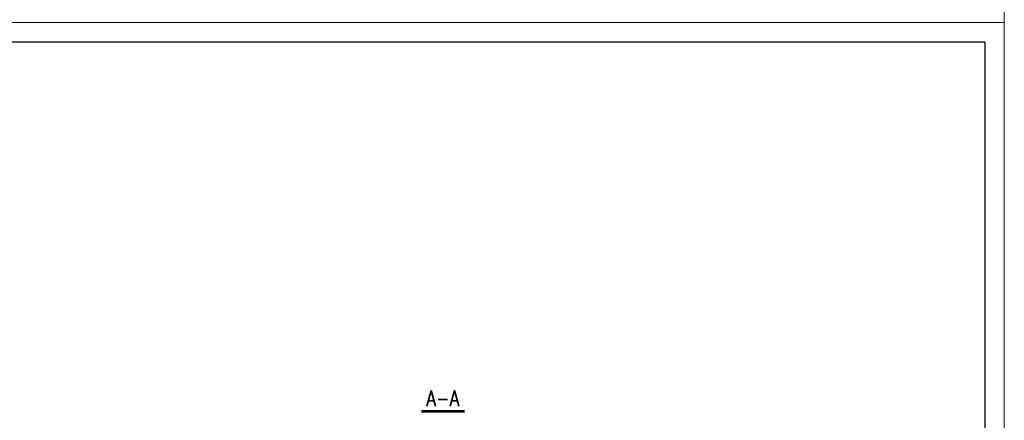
# Model space of a CAD drawing. Header units: millimetres. Extents: x 33311 to 435617, y -160714 to 185563.
# Tile 19 of 70: x 359195 to 384645, y -111605 to -101237. Entities that reach past the tile are written whole.
import ezdxf
from ezdxf.enums import TextEntityAlignment as Align

# ---------------------------------------------------------------- set-up
doc = ezdxf.new("R2010")
doc.units = ezdxf.units.MM
doc.header["$MEASUREMENT"] = 0
for name, color, linetype, lineweight in [('[ 24ramka cienka', 1, 'Continuous', 13), ('[ 25ramka gruba', 4, 'Continuous', 30), ('[przekrój', 3, 'Continuous', 53)]:
    doc.layers.add(name, color=color, linetype=linetype, lineweight=lineweight)
doc.styles.add('10.4', font='simplex.shx', dxfattribs={"width": 0.6, "height": 40})

# ---------------------------------------------------------------- blocks, each defined once
blk = doc.blocks.new('Przekrój_1')
at = {"layer": '[przekrój', "color": 6}
blk.add_line((-55.5, 5), (55.9, 5), dxfattribs=at)
at = {"layer": '[przekrój', "color": 3, "linetype": 'Continuous', "style": '10.4', "width": 0.8}
blk.add_attdef('PRZEKROJ', text='', height=40, dxfattribs=at).set_placement((0, 18.3), align=Align.CENTER)

msp = doc.modelspace()

# ---------------------------------------------------------------- linework, layer by layer
at = {"layer": '[ 24ramka cienka', "ltscale": 2}
for points in [[(384644.54, -101313.79), (342644.54, -101313.79), (342644.54, -71613.79), (384644.54, -71613.79)], [(384644.54, -131013.79), (342644.54, -131013.79), (342644.54, -101313.79), (384644.54, -101313.79)]]:
    msp.add_3dface(points, dxfattribs=at)
at = {"layer": '[ 25ramka gruba', "ltscale": 2}
for points in [[(345144.54, -101813.79), (384144.54, -101813.79), (384144.54, -130513.79), (345144.54, -130513.79)], [(384144.54, -130513.79), (345144.54, -130513.79), (345144.54, -101813.79), (384144.54, -101813.79)]]:
    msp.add_3dface(points, dxfattribs=at)

# ---------------------------------------------------------------- block references
at = {"color": 3, "xscale": 10, "yscale": 10, "zscale": 10}
msp.add_blockref('Przekrój_1', (370131.7, -111419.13, 38222.08), dxfattribs=at).add_auto_attribs({'PRZEKROJ': 'A-A'})

doc.saveas('drawing.dxf')
